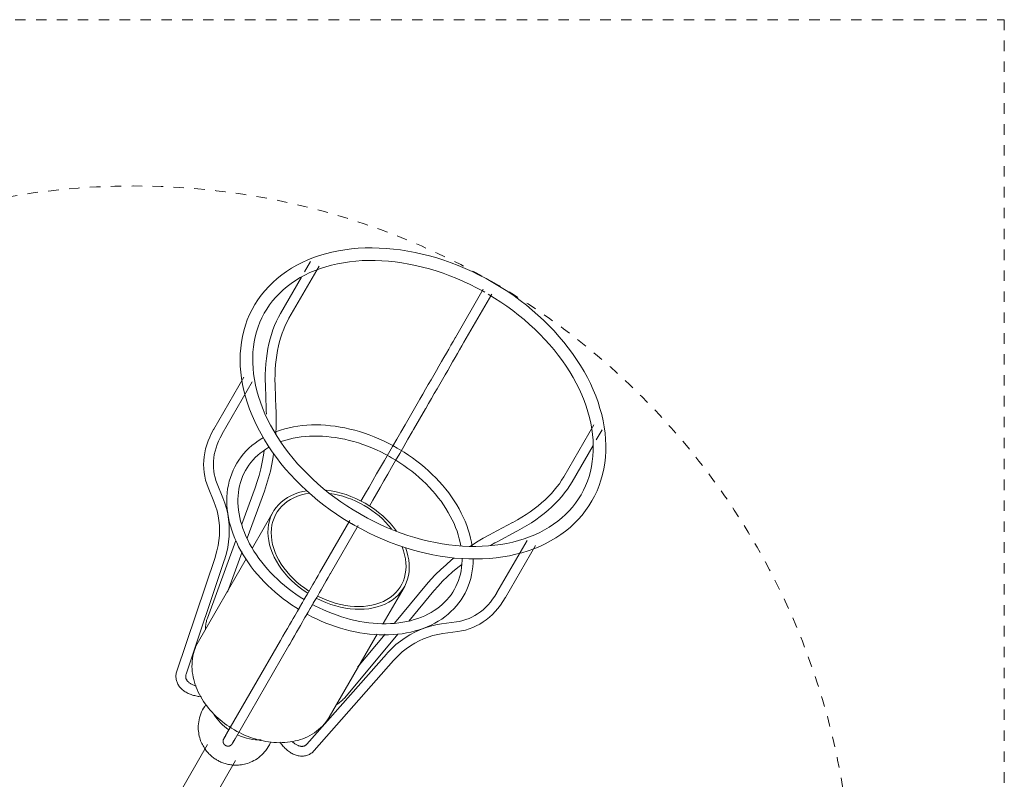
# Model space of a CAD drawing. Header units: millimetres. Extents: x 5734 to 11786, y -2931 to 7544.
# Tile 33 of 41: x 11503 to 11786, y 2151 to 2369. Entities that reach past the tile are written whole.
import ezdxf

# ---------------------------------------------------------------- set-up
doc = ezdxf.new("R2010")
doc.units = ezdxf.units.MM
doc.linetypes.add('Dash', pattern=[6, 3, -3])
doc.layers.add('A-ANNO-DIMS', color=7, linetype='Dash', lineweight=9, true_color=0xd2d2d2)
doc.layers.add('A-ANNO-DIMS-8', color=7, linetype='Continuous', lineweight=9)
doc.layers.add('E-LITE-EQPM', color=7, linetype='Continuous', lineweight=20)
doc.styles.add('Arial_1', font='arial.ttf', dxfattribs={"height": 16})
doc.dimstyles.new('Diameter_-_3mm_Arial_1', dxfattribs={"dimscale": 304.8, "dimtxt": 16.32415, "dimasz": 0, "dimexe": 0.062992, "dimexo": 0, "dimgap": 0.03937, "dimtad": 1, "dimjust": 3, "dimdec": 0, "dimzin": 0, "dimdsep": 46, "dimtxsty": 'Arial_1', "dimblk1": 'NONE', "dimblk2": 'NONE', "dimsah": 1, "dimcen": 0.09, "dimadec": 0, "dimazin": 0, "dimtfac": 1, "dimtdec": 4, "dimtix": 1, "dimtmove": 0, "dimatfit": 2, "dimfxl": 1, "dimtvp": 1, "dimtolj": 1, "dimtzin": 0, "dimarcsym": 2})

# ---------------------------------------------------------------- blocks, each defined once
blk = doc.blocks.new('3371X_LK - LT-513907-Alzado_PDF_kl')
at = {"layer": 'E-LITE-EQPM'}
for p, q in [((7796.89, 2299.5), (7795.18, 2296.53)), ((7790.69, 2283.15), (7799.32, 2298.1)), ((7794.3, 2295), (7788.27, 2284.55)), ((7846.49, 2291.51), (7838.5, 2277.68)), ((7840.93, 2276.28), (7848.91, 2290.11)), ((7777.73, 2266.3), (7769.1, 2251.36)), ((7771.53, 2249.96), (7780.16, 2264.9)), ((7783.92, 2263.74), (7784.16, 2257.27)), ((7786.96, 2257.38), (7786.71, 2263.85)), ((7827.46, 2258.56), (7824.02, 2252.6)), ((7826.45, 2251.2), (7829.89, 2257.16)), ((7878.2, 2252.56), (7869.57, 2237.61)), ((7878.94, 2248.24), (7880.63, 2251.16)), ((7872, 2236.21), (7878.04, 2246.67)), ((7767.48, 2234.61), (7769.13, 2230.58)), ((7771.72, 2231.64), (7770.07, 2235.67)), ((7781.01, 2234.53), (7777.16, 2224.05)), ((7778.69, 2220.07), (7783.64, 2233.57)), ((7786.17, 2227.62), (7780.18, 2217.24)), ((7808.16, 2225.12), (7800.17, 2211.29)), ((7802.6, 2209.89), (7810.58, 2223.72)), ((7854.84, 2224.51), (7849.12, 2221.49)), ((7850.43, 2219.01), (7856.15, 2222.04)), ((7775.46, 2219.42), (7767.26, 2197.05)), ((7859.04, 2219.36), (7850.41, 2204.42)), ((7852.83, 2203.02), (7861.46, 2217.96)), ((7769.46, 2214.53), (7758.51, 2181.88)), ((7761.16, 2180.98), (7772.12, 2213.64)), ((7778.36, 2214.09), (7764.68, 2190.39)), ((7773, 2204.56), (7777.22, 2216.09)), ((7817.77, 2195.6), (7823.74, 2205.93)), ((7830.16, 2206.71), (7820.95, 2195.68)), ((7825.08, 2196.26), (7832.31, 2204.91)), ((7794.38, 2201.26), (7793.75, 2200.17)), ((7796.17, 2198.77), (7796.81, 2199.86)), ((7838.76, 2196.01), (7834.45, 2195.42)), ((7802.24, 2168.7), (7816, 2192.53)), ((7806.72, 2174.26), (7821.96, 2192.52)), ((7818.32, 2192.53), (7810.36, 2182.99)), ((7834.83, 2192.65), (7839.14, 2193.24)), ((7788.27, 2190.68), (7772.79, 2163.86)), ((7775.21, 2162.46), (7790.7, 2189.28)), ((7818.66, 2186.77), (7795.86, 2160.95)), ((7797.96, 2159.1), (7820.75, 2184.92)), ((7764.82, 2174.62), (7765.54, 2174.52)), ((7767.34, 2160.83), (7758.78, 2145.99)), ((7788.07, 2161.52), (7788.52, 2160.94)), ((7766.74, 2141.39), (7775.31, 2156.23))]:
    blk.add_line(p, q, dxfattribs=at)
at = {"layer": 'E-LITE-EQPM', "flags": 128}
for points in [[(7849.23, 2293.47), (7847.3, 2294.55), (7845.33, 2295.57), (7843.34, 2296.54), (7841.33, 2297.45), (7839.29, 2298.3), (7837.25, 2299.09), (7835.19, 2299.81), (7833.11, 2300.47), (7831.04, 2301.06), (7828.96, 2301.59), (7826.88, 2302.05), (7824.8, 2302.44), (7822.73, 2302.77), (7820.66, 2303.02), (7818.61, 2303.21), (7816.58, 2303.32), (7814.56, 2303.36), (7812.57, 2303.34), (7810.6, 2303.24), (7808.66, 2303.07), (7806.75, 2302.83), (7804.87, 2302.52), (7803.03, 2302.14), (7801.23, 2301.69), (7799.48, 2301.17), (7797.77, 2300.58), (7796.1, 2299.92), (7794.49, 2299.19), (7792.93, 2298.4), (7791.43, 2297.54), (7789.99, 2296.62), (7788.61, 2295.63), (7787.3, 2294.58), (7786.05, 2293.47), (7784.87, 2292.31), (7783.76, 2291.08), (7782.73, 2289.81), (7781.77, 2288.48), (7780.9, 2287.1), (7780.1, 2285.67), (7779.38, 2284.2), (7778.74, 2282.69), (7778.19, 2281.14), (7777.72, 2279.55), (7777.34, 2277.93), (7777.05, 2276.28), (7776.83, 2274.61), (7776.71, 2272.91), (7776.67, 2271.19), (7776.72, 2269.45), (7776.85, 2267.7), (7777.06, 2265.94), (7777.36, 2264.16), (7777.75, 2262.39), (7778.21, 2260.6), (7778.76, 2258.82), (7779.38, 2257.04), (7780.09, 2255.26), (7780.87, 2253.49), (7781.73, 2251.73), (7782.67, 2249.98), (7783.67, 2248.25), (7784.75, 2246.53), (7785.9, 2244.84), (7787.11, 2243.16), (7788.4, 2241.52), (7789.74, 2239.9), (7791.15, 2238.31), (7792.61, 2236.75), (7794.14, 2235.23), (7795.72, 2233.74), (7797.35, 2232.3), (7799.03, 2230.89), (7800.75, 2229.53), (7802.52, 2228.22), (7804.34, 2226.95), (7806.19, 2225.74), (7808.07, 2224.57), (7808.59, 2224.27)], [(7810.91, 2227.08), (7809.09, 2228.17), (7807.3, 2229.3), (7805.55, 2230.48), (7803.84, 2231.71), (7802.18, 2232.99), (7800.55, 2234.3), (7798.97, 2235.66), (7797.45, 2237.05), (7795.97, 2238.47), (7794.55, 2239.93), (7793.19, 2241.42), (7791.88, 2242.94), (7790.64, 2244.48), (7789.46, 2246.05), (7788.34, 2247.64), (7787.29, 2249.24), (7786.31, 2250.85), (7785.4, 2252.48), (7784.56, 2254.12), (7783.79, 2255.76), (7783.1, 2257.41), (7782.48, 2259.05), (7781.94, 2260.7), (7781.47, 2262.34), (7781.08, 2263.97), (7780.76, 2265.59), (7780.53, 2267.19), (7780.37, 2268.79), (7780.28, 2270.36), (7780.28, 2271.91), (7780.35, 2273.44), (7780.49, 2274.94), (7780.72, 2276.42), (7781.01, 2277.86), (7781.38, 2279.28), (7781.83, 2280.66), (7782.35, 2282), (7782.94, 2283.31), (7783.6, 2284.58), (7784.33, 2285.81), (7785.13, 2287), (7786, 2288.14), (7786.94, 2289.24), (7787.94, 2290.3), (7789.01, 2291.3), (7790.14, 2292.26), (7791.34, 2293.17), (7792.59, 2294.02), (7793.91, 2294.82), (7795.28, 2295.57), (7796.71, 2296.26), (7798.19, 2296.88), (7799.73, 2297.46), (7801.31, 2297.97), (7802.94, 2298.41), (7804.61, 2298.8), (7806.32, 2299.12), (7808.08, 2299.38), (7809.87, 2299.57), (7811.69, 2299.7), (7813.54, 2299.76), (7815.41, 2299.75), (7817.32, 2299.68), (7819.24, 2299.54), (7821.18, 2299.34), (7823.13, 2299.07), (7825.09, 2298.73), (7827.06, 2298.33), (7829.03, 2297.87), (7831.01, 2297.34), (7832.98, 2296.74), (7834.95, 2296.09), (7836.9, 2295.37), (7838.85, 2294.59), (7840.78, 2293.76), (7842.69, 2292.86), (7844.58, 2291.91), (7846.44, 2290.91), (7846.94, 2290.63)], [(7809.63, 2223.67), (7811.57, 2222.6), (7813.54, 2221.59), (7815.54, 2220.64), (7817.56, 2219.75), (7819.6, 2218.91), (7821.65, 2218.14), (7823.71, 2217.44), (7825.78, 2216.8), (7827.86, 2216.22), (7829.94, 2215.71), (7832.02, 2215.27), (7834.1, 2214.89), (7836.17, 2214.59), (7838.23, 2214.35), (7840.28, 2214.19), (7842.31, 2214.09), (7844.32, 2214.07), (7846.3, 2214.11), (7848.27, 2214.23), (7850.2, 2214.42), (7852.1, 2214.68), (7853.97, 2215.01), (7855.8, 2215.41), (7857.58, 2215.88), (7859.33, 2216.42), (7861.03, 2217.03), (7862.68, 2217.7), (7864.27, 2218.45), (7865.82, 2219.26), (7867.3, 2220.13), (7868.73, 2221.07), (7870.09, 2222.08), (7871.39, 2223.14), (7872.62, 2224.27), (7873.77, 2225.45), (7874.86, 2226.69), (7875.87, 2227.98), (7876.81, 2229.32), (7877.67, 2230.72), (7878.44, 2232.15), (7879.14, 2233.64), (7879.75, 2235.16), (7880.28, 2236.72), (7880.73, 2238.31), (7881.09, 2239.94), (7881.36, 2241.6), (7881.55, 2243.28), (7881.65, 2244.98), (7881.67, 2246.71), (7881.6, 2248.45), (7881.44, 2250.2), (7881.2, 2251.97), (7880.88, 2253.75), (7880.48, 2255.53), (7879.99, 2257.31), (7879.42, 2259.09), (7878.77, 2260.88), (7878.05, 2262.65), (7877.24, 2264.42), (7876.36, 2266.18), (7875.41, 2267.92), (7874.38, 2269.65), (7873.29, 2271.36), (7872.12, 2273.05), (7870.89, 2274.71), (7869.59, 2276.35), (7868.22, 2277.97), (7866.8, 2279.55), (7865.32, 2281.09), (7863.78, 2282.61), (7862.19, 2284.08), (7860.55, 2285.52), (7858.85, 2286.91), (7857.11, 2288.26), (7855.33, 2289.56), (7853.51, 2290.81), (7851.65, 2292.01), (7849.75, 2293.16), (7849.23, 2293.47)], [(7847.92, 2290.06), (7849.73, 2288.96), (7851.51, 2287.82), (7853.25, 2286.62), (7854.95, 2285.38), (7856.6, 2284.1), (7858.21, 2282.77), (7859.78, 2281.41), (7861.29, 2280.01), (7862.75, 2278.57), (7864.16, 2277.1), (7865.51, 2275.6), (7866.8, 2274.08), (7868.03, 2272.53), (7869.19, 2270.96), (7870.29, 2269.37), (7871.32, 2267.76), (7872.28, 2266.14), (7873.17, 2264.51), (7873.99, 2262.87), (7874.74, 2261.23), (7875.41, 2259.58), (7876.01, 2257.94), (7876.54, 2256.29), (7876.98, 2254.66), (7877.35, 2253.03), (7877.65, 2251.41), (7877.86, 2249.81), (7878, 2248.22), (7878.07, 2246.66), (7878.05, 2245.11), (7877.96, 2243.59), (7877.79, 2242.09), (7877.55, 2240.63), (7877.23, 2239.19), (7876.84, 2237.78), (7876.38, 2236.41), (7875.84, 2235.08), (7875.23, 2233.78), (7874.55, 2232.52), (7873.8, 2231.3), (7872.98, 2230.12), (7872.09, 2228.99), (7871.14, 2227.9), (7870.12, 2226.86), (7869.03, 2225.87), (7867.88, 2224.92), (7866.67, 2224.03), (7865.4, 2223.19), (7864.07, 2222.4), (7862.68, 2221.67), (7861.24, 2221), (7859.74, 2220.39), (7858.19, 2219.83), (7856.6, 2219.34), (7854.96, 2218.91), (7853.27, 2218.54), (7851.55, 2218.24), (7849.79, 2218), (7847.99, 2217.82), (7846.16, 2217.71), (7844.3, 2217.67), (7842.42, 2217.69), (7840.51, 2217.78), (7838.59, 2217.94), (7836.64, 2218.16), (7834.69, 2218.45), (7832.72, 2218.8), (7830.75, 2219.22), (7828.78, 2219.7), (7826.8, 2220.25), (7824.83, 2220.86), (7822.87, 2221.53), (7820.91, 2222.26), (7818.97, 2223.06), (7817.05, 2223.91), (7815.14, 2224.82), (7813.26, 2225.78), (7811.41, 2226.8), (7810.91, 2227.08)], [(7788.27, 2284.55), (7787.66, 2283.44), (7787.1, 2282.29), (7786.58, 2281.08), (7786.11, 2279.84), (7785.68, 2278.55), (7785.29, 2277.23), (7784.96, 2275.87), (7784.66, 2274.47), (7784.42, 2273.04), (7784.22, 2271.58), (7784.06, 2270.1), (7783.95, 2268.58), (7783.89, 2267.05), (7783.88, 2265.49), (7783.91, 2263.91), (7783.92, 2263.74)], [(7790.69, 2283.15), (7790.15, 2282.16), (7789.64, 2281.12), (7789.18, 2280.03), (7788.74, 2278.9), (7788.35, 2277.72), (7788, 2276.5), (7787.69, 2275.24), (7787.41, 2273.95), (7787.18, 2272.62), (7787, 2271.25), (7786.85, 2269.85), (7786.75, 2268.43), (7786.69, 2266.98), (7786.68, 2265.5), (7786.71, 2264.01), (7786.71, 2263.85)], [(7827.46, 2258.56), (7828.28, 2259.98), (7829.1, 2261.39), (7829.9, 2262.78), (7830.7, 2264.16), (7831.48, 2265.52), (7832.25, 2266.86), (7833.01, 2268.17), (7833.75, 2269.45), (7834.48, 2270.71), (7835.19, 2271.94), (7835.88, 2273.14), (7836.55, 2274.3), (7837.2, 2275.43), (7837.83, 2276.52), (7838.44, 2277.57), (7838.5, 2277.68)], [(7840.93, 2276.28), (7840.32, 2275.23), (7839.7, 2274.15), (7839.05, 2273.02), (7838.38, 2271.86), (7837.69, 2270.67), (7836.98, 2269.44), (7836.26, 2268.19), (7835.51, 2266.91), (7834.76, 2265.6), (7833.99, 2264.26), (7833.21, 2262.91), (7832.41, 2261.53), (7831.61, 2260.14), (7830.8, 2258.73), (7829.98, 2257.31), (7829.89, 2257.16)], [(7784.2, 2255.67), (7784.18, 2256.57), (7784.16, 2257.27)], [(7786.88, 2249.97), (7786.98, 2252.09), (7787.01, 2254.35), (7786.98, 2256.65), (7786.96, 2257.38)], [(7767.48, 2234.61), (7767.08, 2235.67), (7766.76, 2236.74), (7766.51, 2237.83), (7766.33, 2238.94), (7766.22, 2240.05), (7766.19, 2241.17), (7766.22, 2242.3), (7766.33, 2243.43), (7766.51, 2244.56), (7766.76, 2245.69), (7767.08, 2246.82), (7767.47, 2247.94), (7767.93, 2249.05), (7768.45, 2250.15), (7769.04, 2251.24), (7769.1, 2251.36)], [(7821.78, 2245.91), (7820.48, 2246.64), (7819.16, 2247.33), (7817.82, 2247.98), (7816.47, 2248.59), (7815.11, 2249.16), (7813.73, 2249.69), (7812.35, 2250.17), (7810.96, 2250.62), (7809.56, 2251.02), (7808.16, 2251.37), (7806.77, 2251.68), (7805.37, 2251.94), (7803.98, 2252.16), (7802.59, 2252.33), (7801.21, 2252.46), (7799.84, 2252.53), (7798.48, 2252.56), (7797.14, 2252.54), (7795.82, 2252.48), (7794.51, 2252.36), (7793.22, 2252.2), (7791.95, 2251.99), (7790.71, 2251.74), (7789.5, 2251.43), (7788.31, 2251.08), (7787.15, 2250.68), (7786.56, 2250.45)], [(7824.02, 2252.6), (7822.81, 2250.51), (7821.62, 2248.43), (7820.43, 2246.38), (7819.27, 2244.36), (7818.11, 2242.36), (7816.98, 2240.4), (7815.86, 2238.47), (7814.77, 2236.58), (7813.7, 2234.73), (7812.66, 2232.92), (7811.65, 2231.16), (7811.36, 2230.67)], [(7813.78, 2229.27), (7814.76, 2230.96), (7815.8, 2232.75), (7816.86, 2234.59), (7817.94, 2236.47), (7819.05, 2238.38), (7820.18, 2240.34), (7821.32, 2242.32), (7822.49, 2244.34), (7823.67, 2246.38), (7824.86, 2248.45), (7826.06, 2250.53), (7826.45, 2251.2)], [(7770.07, 2235.67), (7769.74, 2236.56), (7769.47, 2237.46), (7769.26, 2238.38), (7769.11, 2239.3), (7769.02, 2240.23), (7768.99, 2241.17), (7769.02, 2242.12), (7769.11, 2243.07), (7769.26, 2244.04), (7769.47, 2245), (7769.75, 2245.97), (7770.09, 2246.94), (7770.49, 2247.92), (7770.95, 2248.89), (7771.47, 2249.86), (7771.53, 2249.96)], [(7783.37, 2248.91), (7782.87, 2248.62), (7781.89, 2248), (7780.95, 2247.33), (7780.06, 2246.62), (7779.21, 2245.87), (7778.41, 2245.07), (7777.66, 2244.24), (7776.96, 2243.37), (7776.31, 2242.47), (7775.71, 2241.53), (7775.17, 2240.56), (7774.68, 2239.56), (7774.25, 2238.53), (7773.87, 2237.48), (7773.56, 2236.4), (7773.3, 2235.3), (7773.09, 2234.18), (7772.95, 2233.05), (7772.87, 2231.89), (7772.84, 2230.73), (7772.87, 2229.55), (7772.96, 2228.37), (7773.11, 2227.17), (7773.31, 2225.97), (7773.57, 2224.77), (7773.88, 2223.57), (7774.25, 2222.36), (7774.67, 2221.16), (7775.15, 2219.96), (7775.68, 2218.77), (7776.25, 2217.58), (7776.88, 2216.4), (7777.56, 2215.24), (7778.29, 2214.08), (7779.06, 2212.94), (7779.88, 2211.82), (7780.74, 2210.71), (7781.64, 2209.62), (7782.59, 2208.55), (7783.57, 2207.51), (7784.6, 2206.48), (7785.66, 2205.49), (7786.75, 2204.52), (7787.88, 2203.57), (7789.04, 2202.66), (7790.23, 2201.78), (7791.45, 2200.93), (7792.69, 2200.11), (7793.39, 2199.68)], [(7788.39, 2247.72), (7788.73, 2247.85), (7789.77, 2248.18), (7790.84, 2248.47), (7791.94, 2248.73), (7793.06, 2248.94), (7794.21, 2249.11), (7795.39, 2249.24), (7796.59, 2249.32), (7797.81, 2249.36), (7799.04, 2249.36), (7800.29, 2249.31), (7801.56, 2249.22), (7802.84, 2249.08), (7804.13, 2248.9), (7805.42, 2248.68), (7806.72, 2248.42), (7808.02, 2248.11), (7809.33, 2247.76), (7810.63, 2247.37), (7811.93, 2246.94), (7813.22, 2246.46), (7814.51, 2245.95), (7815.78, 2245.4), (7817.04, 2244.81), (7818.29, 2244.18), (7819.52, 2243.52), (7820.18, 2243.14)], [(7795.05, 2202.41), (7793.87, 2203.16), (7792.71, 2203.94), (7791.58, 2204.75), (7790.48, 2205.59), (7789.41, 2206.46), (7788.36, 2207.36), (7787.36, 2208.28), (7786.38, 2209.22), (7785.44, 2210.18), (7784.54, 2211.17), (7783.68, 2212.17), (7782.86, 2213.19), (7782.08, 2214.22), (7781.35, 2215.26), (7780.65, 2216.32), (7780.01, 2217.38), (7779.41, 2218.46), (7778.86, 2219.53), (7778.35, 2220.61), (7777.9, 2221.7), (7777.49, 2222.78), (7777.13, 2223.86), (7776.82, 2224.93), (7776.57, 2226), (7776.36, 2227.06), (7776.21, 2228.12), (7776.1, 2229.16), (7776.05, 2230.19), (7776.04, 2231.2), (7776.09, 2232.2), (7776.19, 2233.18), (7776.33, 2234.14), (7776.52, 2235.08), (7776.77, 2236), (7777.06, 2236.9), (7777.39, 2237.78), (7777.78, 2238.63), (7778.21, 2239.45), (7778.68, 2240.25), (7779.2, 2241.03), (7779.77, 2241.77), (7780.38, 2242.49), (7781.03, 2243.17), (7781.73, 2243.83), (7782.47, 2244.45), (7783.25, 2245.04), (7784.07, 2245.6), (7784.92, 2246.12), (7785.08, 2246.21)], [(7781.01, 2234.53), (7781.6, 2236.28), (7782.14, 2238.08), (7782.62, 2239.94), (7783.04, 2241.86), (7783.4, 2243.83), (7783.6, 2245.21)], [(7843.32, 2217.69), (7843.12, 2218.86), (7842.86, 2220.07), (7842.55, 2221.27), (7842.18, 2222.48), (7841.75, 2223.68), (7841.28, 2224.88), (7840.75, 2226.07), (7840.17, 2227.26), (7839.54, 2228.43), (7838.87, 2229.6), (7838.14, 2230.75), (7837.37, 2231.9), (7836.55, 2233.02), (7835.69, 2234.13), (7834.78, 2235.22), (7833.84, 2236.28), (7832.85, 2237.33), (7831.83, 2238.35), (7830.77, 2239.35), (7829.68, 2240.32), (7828.55, 2241.26), (7827.39, 2242.18), (7826.2, 2243.06), (7824.98, 2243.91), (7823.74, 2244.73), (7822.47, 2245.51), (7821.78, 2245.91)], [(7783.64, 2233.57), (7784.27, 2235.42), (7784.84, 2237.33), (7785.35, 2239.3), (7785.79, 2241.32), (7786.16, 2243.38), (7786.3, 2244.32)], [(7820.18, 2243.14), (7821.38, 2242.43), (7822.56, 2241.68), (7823.72, 2240.9), (7824.85, 2240.08), (7825.95, 2239.24), (7827.02, 2238.37), (7828.06, 2237.48), (7829.07, 2236.56), (7830.05, 2235.62), (7830.98, 2234.65), (7831.88, 2233.67), (7832.75, 2232.67), (7833.57, 2231.65), (7834.35, 2230.62), (7835.08, 2229.57), (7835.77, 2228.52), (7836.42, 2227.45), (7837.02, 2226.38), (7837.57, 2225.3), (7838.08, 2224.22), (7838.53, 2223.14), (7838.94, 2222.06), (7839.3, 2220.98), (7839.6, 2219.9), (7839.86, 2218.83), (7840.04, 2217.88)], [(7869.57, 2237.61), (7868.98, 2236.65), (7868.34, 2235.69), (7867.63, 2234.74), (7866.86, 2233.8), (7866.04, 2232.87), (7865.16, 2231.95), (7864.23, 2231.05), (7863.24, 2230.17), (7862.2, 2229.3), (7861.11, 2228.46), (7859.97, 2227.64), (7858.79, 2226.84), (7857.56, 2226.06), (7856.29, 2225.31), (7854.98, 2224.59), (7854.84, 2224.51)], [(7872, 2236.21), (7871.34, 2235.13), (7870.62, 2234.07), (7869.84, 2233.02), (7869, 2231.98), (7868.1, 2230.97), (7867.14, 2229.98), (7866.13, 2229), (7865.07, 2228.05), (7863.95, 2227.12), (7862.79, 2226.22), (7861.58, 2225.34), (7860.32, 2224.49), (7859.02, 2223.67), (7857.68, 2222.88), (7856.3, 2222.12), (7856.15, 2222.04)], [(7769.13, 2230.58), (7769.63, 2229.23), (7770.04, 2227.87), (7770.36, 2226.49), (7770.59, 2225.09), (7770.73, 2223.67), (7770.77, 2222.25), (7770.72, 2220.81), (7770.59, 2219.37), (7770.36, 2217.91), (7770.03, 2216.45), (7769.62, 2214.99), (7769.46, 2214.53)], [(7771.72, 2231.64), (7772.28, 2230.13), (7772.75, 2228.59), (7773.11, 2227.03), (7773.37, 2225.45), (7773.52, 2223.85), (7773.57, 2222.25), (7773.52, 2220.63), (7773.36, 2219.01), (7773.11, 2217.39), (7772.75, 2215.77), (7772.29, 2214.15), (7772.12, 2213.64)], [(7842.68, 2217.68), (7844.52, 2218.86), (7846.47, 2220.03), (7848.47, 2221.14), (7849.12, 2221.49)], [(7848.52, 2217.97), (7849.8, 2218.68), (7850.43, 2219.01)], [(7795.95, 2198.2), (7797.27, 2197.51), (7798.6, 2196.86), (7799.96, 2196.25), (7801.32, 2195.68), (7802.69, 2195.15), (7804.08, 2194.66), (7805.47, 2194.22), (7806.86, 2193.82), (7808.26, 2193.47), (7809.66, 2193.16), (7811.06, 2192.89), (7812.45, 2192.68), (7813.84, 2192.5), (7815.22, 2192.38), (7816.59, 2192.3), (7817.94, 2192.27), (7819.28, 2192.29), (7820.61, 2192.36), (7821.92, 2192.47), (7823.21, 2192.63), (7824.47, 2192.84), (7825.71, 2193.1), (7826.93, 2193.41), (7828.12, 2193.76), (7829.27, 2194.16), (7830.4, 2194.6), (7831.49, 2195.09), (7832.54, 2195.63), (7833.56, 2196.21), (7834.54, 2196.84), (7835.47, 2197.51), (7836.37, 2198.22), (7837.21, 2198.97), (7838.01, 2199.76), (7838.77, 2200.6), (7839.47, 2201.46), (7840.12, 2202.37), (7840.72, 2203.31), (7841.26, 2204.28), (7841.75, 2205.28), (7842.18, 2206.3), (7842.55, 2207.36), (7842.87, 2208.44), (7843.13, 2209.54), (7843.33, 2210.65), (7843.48, 2211.79), (7843.56, 2212.94), (7843.59, 2214.11), (7843.58, 2214.22)], [(7840.38, 2214.33), (7840.38, 2213.64), (7840.34, 2212.64), (7840.24, 2211.66), (7840.1, 2210.7), (7839.9, 2209.76), (7839.66, 2208.84), (7839.37, 2207.94), (7839.03, 2207.06), (7838.65, 2206.21), (7838.22, 2205.38), (7837.74, 2204.58), (7837.22, 2203.81), (7836.66, 2203.07), (7836.05, 2202.35), (7835.39, 2201.66), (7834.7, 2201.01), (7833.96, 2200.38), (7833.18, 2199.79), (7832.36, 2199.24), (7831.5, 2198.71), (7830.61, 2198.23), (7829.67, 2197.78), (7828.7, 2197.36), (7827.7, 2196.99), (7826.66, 2196.66), (7825.59, 2196.36), (7824.49, 2196.11), (7823.37, 2195.9), (7822.21, 2195.73), (7821.04, 2195.6), (7819.84, 2195.52), (7818.62, 2195.48), (7817.38, 2195.48), (7816.13, 2195.53), (7814.87, 2195.62), (7813.59, 2195.75), (7812.3, 2195.93), (7811.01, 2196.15), (7809.71, 2196.42), (7808.4, 2196.73), (7807.1, 2197.08), (7805.8, 2197.47), (7804.5, 2197.9), (7803.2, 2198.38), (7801.92, 2198.89), (7800.65, 2199.44), (7799.38, 2200.03), (7798.14, 2200.66), (7797.45, 2201.03)], [(7830.16, 2206.71), (7831.44, 2208.18), (7832.81, 2209.63), (7834.26, 2211.05), (7835.79, 2212.44), (7837.4, 2213.8), (7838.17, 2214.41)], [(7800.17, 2211.29), (7799.59, 2210.29), (7799.04, 2209.32), (7798.51, 2208.41), (7798, 2207.53), (7797.53, 2206.71), (7797.08, 2205.93), (7796.66, 2205.2), (7796.27, 2204.52), (7795.9, 2203.9), (7795.57, 2203.33), (7795.27, 2202.81), (7795.01, 2202.34), (7794.77, 2201.94), (7794.57, 2201.58), (7794.4, 2201.29), (7794.38, 2201.26)], [(7832.31, 2204.91), (7833.52, 2206.3), (7834.81, 2207.67), (7836.19, 2209.02), (7837.64, 2210.34), (7839.17, 2211.63), (7840.28, 2212.51)], [(7796.81, 2199.86), (7796.97, 2200.15), (7797.17, 2200.5), (7797.41, 2200.9), (7797.67, 2201.36), (7797.97, 2201.87), (7798.29, 2202.44), (7798.65, 2203.06), (7799.04, 2203.73), (7799.46, 2204.45), (7799.9, 2205.22), (7800.38, 2206.04), (7800.88, 2206.91), (7801.4, 2207.82), (7801.96, 2208.78), (7802.54, 2209.78), (7802.6, 2209.89)], [(7838.76, 2196.01), (7839.7, 2196.17), (7840.62, 2196.39), (7841.51, 2196.66), (7842.39, 2196.99), (7843.24, 2197.38), (7844.07, 2197.82), (7844.87, 2198.32), (7845.66, 2198.88), (7846.41, 2199.49), (7847.14, 2200.16), (7847.84, 2200.89), (7848.52, 2201.66), (7849.16, 2202.5), (7849.77, 2203.38), (7850.35, 2204.32), (7850.41, 2204.42)], [(7839.14, 2193.24), (7840.25, 2193.43), (7841.35, 2193.68), (7842.42, 2194.01), (7843.46, 2194.4), (7844.48, 2194.87), (7845.47, 2195.4), (7846.43, 2195.99), (7847.35, 2196.65), (7848.24, 2197.37), (7849.09, 2198.15), (7849.91, 2198.99), (7850.68, 2199.89), (7851.42, 2200.84), (7852.11, 2201.85), (7852.77, 2202.9), (7852.83, 2203.02)], [(7788.27, 2190.68), (7788.98, 2191.91), (7789.65, 2193.06), (7790.28, 2194.15), (7790.86, 2195.16), (7791.4, 2196.1), (7791.9, 2196.96), (7792.35, 2197.73), (7792.75, 2198.43), (7793.11, 2199.05), (7793.42, 2199.59), (7793.68, 2200.04), (7793.75, 2200.17)], [(7767.26, 2197.05), (7767.15, 2196.75), (7767.06, 2196.44), (7766.98, 2196.13), (7766.91, 2195.81), (7766.86, 2195.49), (7766.81, 2195.16), (7766.77, 2194.82), (7766.74, 2194.48), (7766.73, 2194.14), (7766.72, 2193.8), (7766.72, 2193.7)], [(7796.17, 2198.77), (7795.93, 2198.34), (7795.63, 2197.83), (7795.29, 2197.24), (7794.9, 2196.57), (7794.47, 2195.81), (7793.99, 2194.98), (7793.46, 2194.07), (7792.89, 2193.08), (7792.28, 2192.02), (7791.62, 2190.88), (7790.93, 2189.67), (7790.7, 2189.28)], [(7834.45, 2195.42), (7832.85, 2195.16), (7831.29, 2194.79), (7829.76, 2194.32), (7828.26, 2193.75), (7826.8, 2193.09), (7825.39, 2192.33), (7824.01, 2191.48), (7822.69, 2190.53), (7821.41, 2189.5), (7820.19, 2188.38), (7819.02, 2187.17), (7818.66, 2186.77)], [(7834.83, 2192.65), (7833.41, 2192.41), (7832.02, 2192.08), (7830.66, 2191.67), (7829.34, 2191.17), (7828.04, 2190.58), (7826.79, 2189.91), (7825.57, 2189.15), (7824.38, 2188.31), (7823.24, 2187.38), (7822.14, 2186.37), (7821.08, 2185.28), (7820.75, 2184.92)], [(7764.68, 2190.39), (7764.32, 2189.73), (7764, 2189.04), (7763.72, 2188.34), (7763.47, 2187.63), (7763.27, 2186.9), (7763.11, 2186.17), (7762.99, 2185.42), (7762.9, 2184.68), (7762.86, 2183.93), (7762.85, 2183.17), (7762.88, 2182.42), (7762.95, 2181.67), (7763.05, 2180.93), (7763.18, 2180.18), (7763.35, 2179.45), (7763.55, 2178.72), (7763.78, 2177.99), (7764.04, 2177.28), (7764.33, 2176.57), (7764.65, 2175.87), (7764.99, 2175.18), (7765.36, 2174.51), (7765.76, 2173.84), (7766.18, 2173.19), (7766.62, 2172.54), (7767.09, 2171.91), (7767.57, 2171.3), (7768.08, 2170.69), (7768.61, 2170.1), (7769.16, 2169.53), (7769.73, 2168.97), (7770.32, 2168.43), (7770.93, 2167.9), (7771.55, 2167.39), (7772.18, 2166.9), (7772.83, 2166.42), (7773.5, 2165.96), (7774.18, 2165.52), (7774.87, 2165.1), (7775.06, 2164.99)], [(7758.51, 2181.88), (7758.42, 2181.59), (7758.35, 2181.3), (7758.3, 2181), (7758.26, 2180.71), (7758.25, 2180.41), (7758.25, 2180.11), (7758.27, 2179.82), (7758.31, 2179.52), (7758.38, 2179.23), (7758.46, 2178.95), (7758.55, 2178.67), (7758.67, 2178.39), (7758.8, 2178.12), (7758.95, 2177.87), (7759.12, 2177.62), (7759.3, 2177.38), (7759.49, 2177.14), (7759.7, 2176.92), (7759.91, 2176.71), (7760.14, 2176.51), (7760.39, 2176.32), (7760.64, 2176.13), (7760.9, 2175.96), (7761.17, 2175.8), (7761.45, 2175.65), (7761.74, 2175.5), (7762.04, 2175.37), (7762.34, 2175.25), (7762.65, 2175.13), (7762.97, 2175.03), (7763.3, 2174.93), (7763.63, 2174.85), (7763.96, 2174.77), (7764.3, 2174.7), (7764.65, 2174.65), (7764.82, 2174.62)], [(7761.16, 2180.98), (7761.12, 2180.85), (7761.09, 2180.72), (7761.07, 2180.6), (7761.05, 2180.47), (7761.05, 2180.35), (7761.05, 2180.24), (7761.06, 2180.12), (7761.07, 2180.01), (7761.1, 2179.9), (7761.13, 2179.78), (7761.17, 2179.67), (7761.21, 2179.56), (7761.27, 2179.45), (7761.33, 2179.34), (7761.41, 2179.22), (7761.49, 2179.11), (7761.59, 2179), (7761.69, 2178.88), (7761.81, 2178.77), (7761.94, 2178.66), (7762.08, 2178.55), (7762.23, 2178.44), (7762.39, 2178.33), (7762.56, 2178.23), (7762.74, 2178.13), (7762.93, 2178.04), (7763.14, 2177.94), (7763.35, 2177.86), (7763.57, 2177.78), (7763.8, 2177.7), (7764.04, 2177.63)], [(7806.72, 2174.26), (7806.51, 2174.03), (7806.29, 2173.79), (7806.06, 2173.57), (7805.82, 2173.35), (7805.57, 2173.13), (7805.31, 2172.93), (7805.04, 2172.73), (7804.76, 2172.54), (7804.47, 2172.35), (7804.17, 2172.18)], [(7766.87, 2172.28), (7766.51, 2171.78), (7766.19, 2171.27), (7765.89, 2170.73), (7765.62, 2170.18), (7765.38, 2169.62), (7765.18, 2169.06), (7765.01, 2168.49), (7764.88, 2167.92), (7764.78, 2167.35), (7764.71, 2166.79), (7764.66, 2166.23), (7764.65, 2165.69), (7764.67, 2165.16), (7764.7, 2164.65), (7764.77, 2164.15), (7764.85, 2163.67), (7764.95, 2163.21), (7765.06, 2162.76), (7765.19, 2162.33), (7765.34, 2161.92), (7765.49, 2161.53), (7765.66, 2161.15), (7765.84, 2160.79), (7766.02, 2160.44), (7766.21, 2160.11), (7766.41, 2159.8), (7766.62, 2159.5), (7766.83, 2159.21), (7767.04, 2158.93), (7767.26, 2158.67), (7767.48, 2158.42), (7767.71, 2158.17), (7767.94, 2157.94), (7768.18, 2157.72), (7768.41, 2157.51), (7768.66, 2157.31), (7768.9, 2157.12), (7769.15, 2156.93), (7769.4, 2156.75), (7769.66, 2156.59), (7769.92, 2156.42), (7770.06, 2156.34)], [(7775.06, 2164.99), (7775.77, 2164.6), (7776.48, 2164.23), (7777.21, 2163.87), (7777.94, 2163.54), (7778.69, 2163.23), (7779.44, 2162.94), (7780.2, 2162.67), (7780.96, 2162.43), (7781.73, 2162.21), (7782.5, 2162.02), (7783.27, 2161.85), (7784.05, 2161.7), (7784.83, 2161.58), (7785.61, 2161.48), (7786.39, 2161.41), (7787.16, 2161.37), (7787.94, 2161.35), (7788.71, 2161.36), (7789.48, 2161.4), (7790.25, 2161.47), (7791, 2161.56), (7791.76, 2161.69), (7792.5, 2161.84), (7793.23, 2162.02), (7793.96, 2162.24), (7794.67, 2162.48), (7795.37, 2162.76), (7796.06, 2163.07), (7796.73, 2163.41), (7797.38, 2163.79), (7798.02, 2164.19), (7798.63, 2164.63), (7799.22, 2165.1), (7799.78, 2165.6), (7800.32, 2166.13), (7800.82, 2166.69), (7801.29, 2167.27), (7801.74, 2167.89), (7802.14, 2168.52), (7802.24, 2168.7)], [(7771.97, 2162.45), (7771.98, 2162.45), (7771.99, 2162.47), (7772, 2162.5), (7772.03, 2162.54), (7772.06, 2162.59), (7772.09, 2162.66), (7772.14, 2162.73), (7772.19, 2162.82), (7772.24, 2162.91), (7772.3, 2163.02), (7772.37, 2163.14), (7772.45, 2163.27), (7772.53, 2163.41), (7772.61, 2163.56), (7772.71, 2163.72), (7772.8, 2163.89)], [(7772.79, 2163.86), (7772.69, 2163.69), (7772.6, 2163.54), (7772.52, 2163.39), (7772.44, 2163.25), (7772.36, 2163.12), (7772.29, 2163), (7772.23, 2162.9), (7772.18, 2162.8), (7772.13, 2162.72), (7772.09, 2162.65), (7772.05, 2162.58), (7772.02, 2162.53), (7772, 2162.5), (7771.98, 2162.47), (7771.98, 2162.45), (7771.97, 2162.45)], [(7770.06, 2156.34), (7770.33, 2156.19), (7770.6, 2156.05), (7770.88, 2155.92), (7771.16, 2155.79), (7771.45, 2155.67), (7771.74, 2155.56), (7772.04, 2155.45), (7772.34, 2155.35), (7772.66, 2155.26), (7772.98, 2155.18), (7773.3, 2155.11), (7773.63, 2155.05), (7773.98, 2155), (7774.33, 2154.95), (7774.69, 2154.92), (7775.05, 2154.9), (7775.43, 2154.89), (7775.82, 2154.9), (7776.21, 2154.92), (7776.62, 2154.95), (7777.03, 2155), (7777.45, 2155.07), (7777.89, 2155.16), (7778.33, 2155.27), (7778.78, 2155.41), (7779.23, 2155.56), (7779.69, 2155.75), (7780.15, 2155.95), (7780.62, 2156.19), (7781.08, 2156.46), (7781.54, 2156.75), (7782, 2157.08), (7782.44, 2157.43), (7782.88, 2157.82), (7783.3, 2158.24), (7783.7, 2158.68), (7784.08, 2159.15), (7784.44, 2159.64), (7784.76, 2160.16), (7785.06, 2160.69), (7785.33, 2161.24), (7785.49, 2161.62)], [(7774.4, 2161.05), (7774.37, 2161), (7774.34, 2160.95), (7774.31, 2160.91), (7774.27, 2160.86), (7774.23, 2160.82), (7774.2, 2160.78), (7774.16, 2160.74), (7774.12, 2160.7), (7774.07, 2160.67), (7774.03, 2160.63), (7773.98, 2160.6), (7773.94, 2160.57), (7773.89, 2160.54), (7773.84, 2160.51), (7773.79, 2160.49), (7773.74, 2160.46), (7773.69, 2160.44), (7773.64, 2160.42), (7773.58, 2160.41), (7773.53, 2160.39), (7773.47, 2160.38), (7773.42, 2160.37), (7773.36, 2160.36), (7773.31, 2160.35), (7773.25, 2160.35), (7773.2, 2160.35), (7773.14, 2160.35), (7773.08, 2160.35), (7773.03, 2160.36), (7772.97, 2160.36), (7772.92, 2160.37), (7772.86, 2160.39), (7772.81, 2160.4), (7772.75, 2160.42), (7772.7, 2160.43), (7772.65, 2160.45), (7772.6, 2160.48), (7772.55, 2160.5), (7772.5, 2160.53), (7772.45, 2160.56), (7772.4, 2160.59), (7772.36, 2160.62), (7772.31, 2160.65), (7772.27, 2160.69), (7772.23, 2160.73), (7772.19, 2160.77), (7772.15, 2160.81), (7772.11, 2160.85), (7772.08, 2160.89), (7772.04, 2160.94), (7772.01, 2160.98), (7771.98, 2161.03), (7771.96, 2161.08), (7771.93, 2161.13), (7771.91, 2161.18), (7771.88, 2161.23), (7771.86, 2161.28), (7771.85, 2161.34), (7771.83, 2161.39), (7771.82, 2161.45), (7771.81, 2161.5), (7771.8, 2161.56), (7771.79, 2161.61), (7771.79, 2161.67), (7771.79, 2161.72), (7771.79, 2161.78), (7771.79, 2161.83), (7771.79, 2161.89), (7771.8, 2161.95), (7771.81, 2162), (7771.82, 2162.06), (7771.83, 2162.11), (7771.85, 2162.16), (7771.87, 2162.22), (7771.89, 2162.27), (7771.91, 2162.32), (7771.93, 2162.37), (7771.96, 2162.42), (7771.97, 2162.45)], [(7774.4, 2161.05), (7774.4, 2161.05), (7774.41, 2161.07), (7774.43, 2161.1), (7774.45, 2161.14), (7774.48, 2161.19), (7774.52, 2161.26), (7774.56, 2161.33), (7774.61, 2161.42), (7774.67, 2161.51), (7774.73, 2161.62), (7774.8, 2161.74), (7774.87, 2161.87), (7774.95, 2162.01), (7775.04, 2162.16), (7775.13, 2162.32), (7775.21, 2162.46)], [(7775.19, 2162.42), (7775.1, 2162.26), (7775.01, 2162.1), (7774.92, 2161.96), (7774.84, 2161.82), (7774.77, 2161.7), (7774.71, 2161.58), (7774.65, 2161.48), (7774.59, 2161.38), (7774.54, 2161.3), (7774.5, 2161.23), (7774.47, 2161.17), (7774.44, 2161.12), (7774.42, 2161.09), (7774.41, 2161.06), (7774.4, 2161.05), (7774.4, 2161.05)], [(7797.96, 2159.1), (7797.75, 2158.88), (7797.53, 2158.67), (7797.31, 2158.48), (7797.07, 2158.3), (7796.82, 2158.14), (7796.56, 2158), (7796.29, 2157.87), (7796.01, 2157.76), (7795.73, 2157.66), (7795.44, 2157.59), (7795.15, 2157.54), (7794.86, 2157.5), (7794.56, 2157.48), (7794.26, 2157.48), (7793.96, 2157.5), (7793.66, 2157.53), (7793.37, 2157.58), (7793.07, 2157.65), (7792.78, 2157.74), (7792.49, 2157.83), (7792.2, 2157.95), (7791.92, 2158.07), (7791.64, 2158.21), (7791.36, 2158.37), (7791.09, 2158.53), (7790.82, 2158.71), (7790.56, 2158.9), (7790.3, 2159.11), (7790.04, 2159.32), (7789.79, 2159.54), (7789.55, 2159.78), (7789.31, 2160.02), (7789.07, 2160.27), (7788.85, 2160.53), (7788.62, 2160.81), (7788.52, 2160.94)], [(7795.86, 2160.95), (7795.76, 2160.85), (7795.67, 2160.76), (7795.57, 2160.68), (7795.47, 2160.6), (7795.37, 2160.54), (7795.27, 2160.48), (7795.16, 2160.43), (7795.06, 2160.39), (7794.95, 2160.35), (7794.83, 2160.32), (7794.72, 2160.3), (7794.6, 2160.29), (7794.47, 2160.28), (7794.34, 2160.28), (7794.21, 2160.29), (7794.07, 2160.3), (7793.92, 2160.33), (7793.77, 2160.36), (7793.61, 2160.41), (7793.45, 2160.46), (7793.29, 2160.53), (7793.12, 2160.6), (7792.95, 2160.69), (7792.77, 2160.79), (7792.6, 2160.9), (7792.42, 2161.01), (7792.24, 2161.14), (7792.06, 2161.29), (7791.87, 2161.44), (7791.69, 2161.6), (7791.56, 2161.73)]]:
    blk.add_lwpolyline(points, dxfattribs=at)
at = {"layer": 'E-LITE-EQPM'}
for centre, major_axis, start_param, end_param in [((7804.95, 2216.77), (-18.78, 10.84), 5.561479, 7.788961), ((7804.95, 2216.77), (-18.78, 10.84), 4.712389, 5.277494), ((7804.95, 2216.77), (-17.92, 10.34), 5.542182, 7.785818), ((7804.95, 2216.77), (-17.92, 10.34), 4.712389, 5.231326), ((7804.95, 2216.77), (-17.92, 10.34), 4.201179, 4.712389), ((7804.95, 2216.77), (-18.78, 10.84), 4.140317, 4.712389), ((7804.95, 2216.77), (-18.78, 10.84), 1.635817, 3.862568), ((7804.95, 2216.77), (-17.92, 10.34), 1.63896, 3.874631), ((7778.89, 2171.64), (-10.42, 6.01), 0.928895, 1.451345), ((7778.89, 2171.64), (-10.42, 6.01), 1.690248, 2.30846)]:
    blk.add_ellipse(centre, major_axis=major_axis, ratio=0.707107, start_param=start_param, end_param=end_param, dxfattribs=at)
for points in [[(7808.57, 2224.28), (7808.61, 2224.26), (7808.69, 2224.21), (7808.82, 2224.14), (7808.96, 2224.06), (7809.06, 2224), (7809.11, 2223.98)], [(7809.11, 2223.98), (7809.16, 2223.95), (7809.26, 2223.89), (7809.4, 2223.81), (7809.53, 2223.73), (7809.61, 2223.68), (7809.65, 2223.66)]]:
    blk.add_open_spline(points, degree=3, dxfattribs=at)
blk = doc.blocks.new('DIMBLOCK13-Alzado_PDF_kl')
at = {"layer": 'A-ANNO-DIMS-8', "color": 8, "true_color": 0x787878, "transparency": 16777216}
for p, q in [((11535.58, 2114.78), (11360.31, 2223.68)), ((11534.3, 2120.29), (11536.87, 2109.28)), ((11530.07, 2113.5), (11541.09, 2116.07)), ((11535.58, 2114.78), (11710.86, 2005.89))]:
    blk.add_line(p, q, dxfattribs=at)
for start, end in [(142.8163, 153.4786), (322.8163, 333.4786)]:
    blk.add_arc((11535.58, 2114.78), 206.35, start, end, dxfattribs=at)
blk.add_ellipse((11579.27, 2087.64), major_axis=(-43.68, 27.14), ratio=0.776615, start_param=4.712389, end_param=6.283185, dxfattribs=at)
at = {"layer": 'A-ANNO-DIMS-8', "color": 0, "transparency": 16777216, "insert": (11604.68, 2128.55), "char_height": 16, "width": 152.1913, "attachment_point": 1, "rotation": 328.1475, "line_spacing_factor": 0.941778, "style": 'Arial_1'}
blk.add_mtext('ø 413 / 16.2"', dxfattribs=at)
blk = doc.blocks.new('_None')

msp = doc.modelspace()

# ---------------------------------------------------------------- linework, layer by layer
at = {"layer": 'A-ANNO-DIMS'}
for p, q in [((11285.58, 2368.86), (11785.58, 2368.86)), ((11785.58, 2368.86), (11785.58, 1570.86))]:
    msp.add_line(p, q, dxfattribs=at)
msp.add_circle((11535.58, 2114.78), 206.35, dxfattribs=at)

# ---------------------------------------------------------------- block references
at = {"layer": 'E-LITE-EQPM'}
msp.add_blockref('3371X_LK - LT-513907-Alzado_PDF_kl', (3789.51, 0), dxfattribs=at)

# ---------------------------------------------------------------- dimensions: what is measured, and where the dimension line sits
at = {"layer": 'A-ANNO-DIMS', "color": 8, "linetype": 'Continuous', "true_color": 0x787878}
dim = msp.add_diameter_dim_2p(p1=(11710.86, 2005.89), p2=(11360.31, 2223.68), dimstyle='Diameter_-_3mm_Arial_1', override={"dimpost": 'ø<>'}, dxfattribs=at)
dim.commit()
dim.dimension.update_dxf_attribs({"geometry": 'DIMBLOCK13-Alzado_PDF_kl', "text_midpoint": (11547.38, 2133.78)})

doc.saveas('drawing.dxf')
